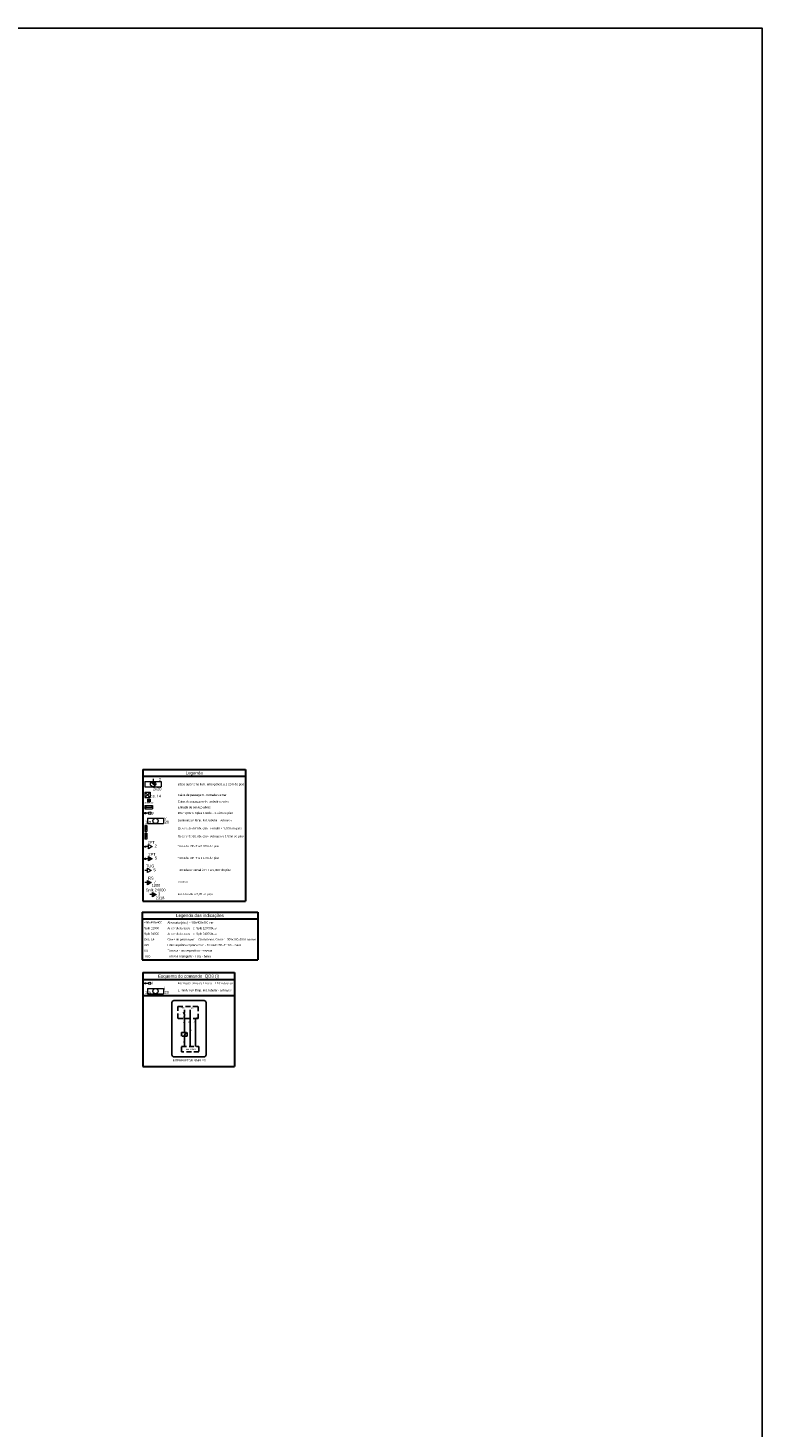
# Model space of a CAD drawing. Header units: metres. Extents: x -81 to 1042, y -541 to 334.
# Tile 130 of 130: x 969 to 1042, y 194 to 334. Entities that reach past the tile are written whole.
import ezdxf

# ---------------------------------------------------------------- set-up
doc = ezdxf.new("R2010")
doc.units = ezdxf.units.M
doc.linetypes.add('Dashed', pattern=[0.75, 0.5, -0.25])
for name, color, linetype, lineweight in [('DI-Linhas do quadro', 1, 'Continuous', 30), ('DI-Textos do quadro', 7, 'Continuous', 20), ('DI-Título do quadro', 1, 'Continuous', 30), ('EL-Pontos', 9, 'Continuous', 20), ('P-SIMBOL', 5, 'Continuous', 20)]:
    doc.layers.add(name, color=color, linetype=linetype, lineweight=lineweight)
doc.styles.add('Arial', font='arial.ttf', dxfattribs={"height": 0.025})

msp = doc.modelspace()

# ---------------------------------------------------------------- hatches: boundary and pattern name
at = {"linetype": 'Continuous'}
msp.add_hatch(color=256, dxfattribs=at).paths.add_polyline_path([(984.128, 235.498), (984.103, 235.555), (984.146, 235.574), (984.171, 235.517)])
at = {"layer": 'P-SIMBOL', "linetype": 'Continuous'}
for points in [[(980.893, 258.638), (981.268, 258.263), (981.081, 258.716)], [(980.893, 258.638), (980.903, 258.647), (980.911, 258.654), (980.923, 258.662), (980.936, 258.671), (980.941, 258.676), (980.946, 258.679), (980.95, 258.681), (980.956, 258.684), (980.973, 258.691), (980.98, 258.694), (980.994, 258.701), (981.005, 258.704), (981.014, 258.705), (981.032, 258.71), (981.04, 258.712), (981.048, 258.713), (981.081, 258.716)], [(981.268, 258.263), (981.287, 258.287), (981.296, 258.295), (981.302, 258.307), (981.315, 258.33), (981.32, 258.339), (981.324, 258.346), (981.326, 258.353), (981.329, 258.361), (981.333, 258.376), (981.335, 258.383), (981.339, 258.395), (981.341, 258.408), (981.342, 258.423), (981.344, 258.433), (981.345, 258.443), (981.345, 258.454), (981.344, 258.47), (981.343, 258.477), (981.342, 258.489), (981.341, 258.496), (981.339, 258.501), (981.338, 258.509), (981.336, 258.514), (981.334, 258.521), (981.332, 258.527), (981.33, 258.533), (981.328, 258.538), (981.329, 258.541), (981.326, 258.548), (981.324, 258.555), (981.322, 258.558), (981.321, 258.563), (981.318, 258.568), (981.316, 258.571), (981.314, 258.576), (981.309, 258.581), (981.305, 258.59), (981.302, 258.595), (981.299, 258.599), (981.296, 258.604), (981.294, 258.609), (981.289, 258.612), (981.286, 258.617), (981.281, 258.622), (981.274, 258.629), (981.269, 258.635), (981.265, 258.639), (981.261, 258.644), (981.253, 258.651), (981.247, 258.654), (981.242, 258.659), (981.236, 258.662), (981.233, 258.664), (981.226, 258.669), (981.222, 258.674), (981.212, 258.679), (981.207, 258.682), (981.202, 258.685), (981.197, 258.687), (981.194, 258.689), (981.19, 258.69), (981.187, 258.692), (981.175, 258.696), (981.168, 258.699), (981.164, 258.701), (981.161, 258.702), (981.159, 258.704), (981.154, 258.704), (981.151, 258.705), (981.148, 258.705), (981.143, 258.706), (981.136, 258.708), (981.129, 258.709), (981.124, 258.71), (981.118, 258.712), (981.081, 258.716)], [(981.023, 256.134), (980.936, 256.174), (980.936, 256.094)], [(980.465, 254.317), (980.265, 254.317), (980.265, 253.715)], [(980.465, 253.538), (980.265, 253.538), (980.265, 252.937)], [(980.627, 250.961), (981.002, 250.961), (980.627, 250.745)], [(980.521, 248.572), (980.896, 248.572), (980.521, 248.356)], [(981.022, 247.165), (981.397, 247.382), (981.022, 247.598)]]:
    msp.add_hatch(color=256, dxfattribs=at).paths.add_polyline_path(points)

# ---------------------------------------------------------------- linework, layer by layer
for p, q in [((982.976, 231.312), (982.976, 236.557)), ((983.176, 236.757), (986.2, 236.757)), ((984.247, 235.561), (984.247, 235.827)), ((984.792, 232.137), (984.792, 235.827)), ((986.4, 236.557), (986.4, 231.312)), ((984.247, 235.342), (984.138, 235.592)), ((984.279, 235.53), (984.216, 235.592)), ((984.216, 235.53), (984.279, 235.592)), ((984.227, 235.06), (984.247, 235.06)), ((984.232, 235.154), (984.247, 235.154)), ((984.247, 235.279), (984.247, 235.342)), ((984.247, 235.279), (984.247, 235.154)), ((984.247, 233.543), (984.247, 235.06)), ((985.337, 232.137), (985.337, 234.962)), ((984.247, 233.481), (984.247, 233.543)), ((984.247, 233.19), (984.247, 233.253)), ((984.247, 232.137), (984.247, 233.19)), ((986.2, 231.112), (983.176, 231.112))]:
    msp.add_line(p, q)
at = {"linetype": 'Continuous'}
msp.add_line((984.247, 233.253), (984.353, 233.481), dxfattribs=at)
msp.add_lwpolyline([(713.673, 334.234), (1042.173, 334.234), (1042.173, 53.591), (713.673, 53.591)], close=True)
at = {"linetype": 'Dashed'}
for points in [[(983.577, 236.175), (985.596, 236.175), (985.596, 234.962), (983.577, 234.962), (983.577, 236.175)], [(983.949, 233.542), (984.517, 233.542), (984.517, 233.19), (983.949, 233.19), (983.949, 233.542)], [(983.94, 232.137), (985.677, 232.137), (985.677, 231.624), (983.94, 231.624), (983.94, 232.137)]]:
    msp.add_lwpolyline(points, close=True, dxfattribs=at)
msp.add_circle((984.905, 233.782), 0.0004)
for centre, radius, start, end in [((983.176, 236.557), 0.2, 90, 180), ((986.2, 236.557), 0.2, 0, 90), ((984.232, 235.107), 0.047, 90, 270), ((983.176, 231.312), 0.2, 180, 270), ((986.2, 231.312), 0.2, 270, 0)]:
    msp.add_arc(centre, radius, start, end)
at = {"layer": 'DI-Linhas do quadro', "linetype": 'Continuous'}
for p, q in [((980.053, 259.921), (990.37, 259.921)), ((980.053, 259.921), (980.053, 246.707)), ((990.37, 259.921), (990.37, 246.707)), ((980.053, 259.25), (990.37, 259.25)), ((979.983, 245.626), (991.591, 245.626)), ((979.983, 245.626), (979.983, 240.825)), ((980.053, 246.707), (990.37, 246.707)), ((991.591, 245.626), (991.591, 240.825)), ((979.983, 244.955), (991.591, 244.955)), ((979.983, 240.825), (991.591, 240.825)), ((980.048, 239.551), (989.24, 239.551)), ((980.048, 239.551), (980.048, 237.257)), ((980.048, 238.88), (989.24, 238.88)), ((989.24, 239.551), (989.24, 237.257)), ((980.048, 237.257), (989.24, 237.257)), ((980.048, 237.257), (980.048, 230.147)), ((989.24, 237.257), (989.24, 230.147)), ((980.048, 230.147), (989.24, 230.147))]:
    msp.add_line(p, q, dxfattribs=at)
at = {"layer": 'P-SIMBOL'}
for p, q in [((980.265, 258.716), (981.897, 258.716)), ((980.265, 258.716), (980.265, 258.186)), ((980.893, 258.638), (981.268, 258.263)), ((981.081, 258.973), (981.081, 258.716)), ((981.897, 258.716), (981.897, 258.186)), ((980.265, 258.186), (981.897, 258.186)), ((980.265, 257.634), (980.795, 257.634)), ((980.265, 257.634), (980.265, 257.104)), ((980.265, 257.634), (980.795, 257.104)), ((980.795, 257.634), (980.265, 257.104)), ((980.265, 257.104), (980.795, 257.104)), ((980.529, 256.928), (980.795, 256.928)), ((980.529, 256.928), (980.529, 256.662)), ((980.529, 256.928), (980.795, 256.662)), ((980.795, 256.928), (980.529, 256.662)), ((980.795, 257.634), (980.795, 257.104)), ((980.795, 256.928), (980.795, 256.662)), ((980.265, 256.29), (980.265, 255.978)), ((980.265, 256.29), (981.023, 256.29)), ((980.265, 255.978), (981.023, 255.978)), ((980.265, 255.482), (980.265, 255.588)), ((980.265, 255.588), (980.371, 255.588)), ((980.371, 255.482), (980.265, 255.482)), ((980.371, 255.588), (980.371, 255.482)), ((980.628, 255.535), (980.371, 255.535)), ((980.415, 256.134), (980.936, 256.134)), ((980.529, 256.662), (980.795, 256.662)), ((981.023, 256.134), (980.936, 256.174)), ((980.936, 256.174), (980.936, 256.094)), ((981.023, 256.134), (980.936, 256.094)), ((981.023, 256.29), (981.023, 255.978)), ((980.465, 254.317), (980.265, 254.317)), ((980.265, 254.317), (980.265, 253.715)), ((980.465, 254.317), (980.265, 253.715)), ((980.465, 254.317), (980.465, 253.715)), ((980.514, 255.026), (982.146, 255.026)), ((980.514, 255.026), (980.514, 254.496)), ((980.514, 254.496), (982.146, 254.496)), ((982.146, 255.026), (982.146, 254.496)), ((980.465, 253.715), (980.265, 253.715)), ((980.465, 253.538), (980.265, 253.538)), ((980.265, 253.538), (980.265, 252.937)), ((980.465, 253.538), (980.265, 252.937)), ((980.465, 252.937), (980.265, 252.937)), ((980.465, 253.538), (980.465, 252.937)), ((980.265, 252.128), (980.265, 252.234)), ((980.265, 252.234), (980.371, 252.234)), ((980.371, 252.128), (980.265, 252.128)), ((980.371, 252.234), (980.371, 252.128)), ((980.627, 252.181), (980.371, 252.181)), ((980.627, 252.397), (981.002, 252.181)), ((980.627, 251.964), (980.627, 252.397)), ((981.002, 252.181), (980.627, 251.964)), ((980.627, 251.178), (981.002, 250.961)), ((980.627, 250.745), (980.627, 251.178)), ((980.265, 250.908), (980.265, 251.014)), ((980.265, 251.014), (980.371, 251.014)), ((980.371, 250.908), (980.265, 250.908)), ((980.521, 249.792), (980.265, 249.792)), ((980.371, 251.014), (980.371, 250.908)), ((980.627, 250.961), (980.371, 250.961)), ((980.521, 250.008), (980.896, 249.792)), ((980.521, 249.575), (980.521, 250.008)), ((980.896, 249.792), (980.521, 249.575)), ((981.002, 250.961), (980.627, 250.961)), ((981.002, 250.961), (980.627, 250.745)), ((980.521, 248.572), (980.265, 248.572)), ((980.521, 248.789), (980.896, 248.572)), ((980.521, 248.356), (980.521, 248.789)), ((980.896, 248.572), (980.521, 248.572)), ((980.896, 248.572), (980.521, 248.356)), ((981.022, 247.382), (980.766, 247.382)), ((981.022, 247.165), (981.022, 247.598)), ((981.022, 247.598), (981.397, 247.382)), ((981.397, 247.382), (981.022, 247.165)), ((980.26, 238.422), (980.26, 238.528)), ((980.26, 238.528), (980.366, 238.528)), ((980.366, 238.422), (980.26, 238.422)), ((980.366, 238.528), (980.366, 238.422)), ((980.623, 238.475), (980.366, 238.475)), ((980.509, 237.965), (982.141, 237.965)), ((980.509, 237.965), (980.509, 237.435)), ((980.509, 237.435), (982.141, 237.435)), ((982.141, 237.965), (982.141, 237.435))]:
    msp.add_line(p, q, dxfattribs=at)
for centre, radius in [((981.081, 258.451), 0.265), ((980.34, 256.134), 0.075), ((980.753, 255.535), 0.125), ((981.33, 254.761), 0.265), ((980.748, 238.475), 0.125), ((981.325, 237.7), 0.265)]:
    msp.add_circle(centre, radius, dxfattribs=at)

# ---------------------------------------------------------------- texts
at = {"line_spacing_factor": 0.798, "style": 'Arial'}
for s, insert, char_height, width, attachment_point in [('CIRC.: ', (984.161, 235.979), 0.1, 0.84, 8), ('QD', (984.865, 235.907), 0.15, 0.36, 7), ('DJ', (983.667, 235.387), 0.1, 0.24, 7), ('PE', (985.44, 235.007), 0.1, 0.24, 8), ('S', (984.025, 233.309), 0.09, 0.108, 7), ('LÂMPADAS', (984.26, 231.79), 0.15, 1.44, 7), ('- INTERRUPTOR SIMPLES', (982.888, 230.647), 0.2, 5.04, 7)]:
    msp.add_mtext(s, dxfattribs=dict(at, insert=insert, char_height=char_height, width=width, attachment_point=attachment_point))
at = {"char_height": 0.1, "attachment_point": 8, "rotation": 90.00021, "line_spacing_factor": 0.798, "style": 'Arial'}
for s, insert, width in [('F', (984.181, 234.586), 0.12), ('N', (984.714, 234.586), 0.12), ('PE', (985.259, 234.586), 0.24), ('R', (984.181, 232.619), 0.12)]:
    msp.add_mtext(s, dxfattribs=dict(at, insert=insert, width=width))
at = {"layer": 'DI-Textos do quadro', "char_height": 0.2118, "attachment_point": 7, "line_spacing_factor": 0.798, "style": 'Arial'}
for s, insert, width in [('Bloco autônomo ilum. emergência a 2,20m do piso', (983.561, 258.267), 11.94552), ('Caixa de passagem - Entrada Cemar', (983.561, 257.194), 8.38728), ('Caixa de passagem de embutir no piso', (983.561, 256.541), 9.14976), ('Entrada de serviço aérea', (983.561, 255.959), 6.09984), ('Interruptor simples 1 tecla - 1,10m do piso', (983.561, 255.394), 10.92888), ('Quadro de distribuição - embutir a 1,50m do piso', (983.561, 253.841), 12.19968), ('Luminária p/ lâmp. led. tubular - sobrepor', (983.561, 254.671), 10.67472), ('Quadro de distribuição - sobrepor a 1,50m do piso', (983.561, 253.062), 12.45384), ('Tomada  2P+T a 0,30m do piso', (983.561, 252.069), 7.11648), ('Tomada  2P+T a 1,10m do piso', (983.561, 250.874), 7.11648), ('Tomada universal 2P+T a 0,30m do piso', (983.561, 249.68), 9.40392), ('reserva', (983.561, 248.554), 1.77912), ('tomada alta a 2,20 do piso', (983.561, 247.257), 6.60816), ('Alvenaria (piso) - 400x400x400 mm', (982.527, 244.409), 8.38728), ('Ar condicionados - ar Split 12000btus', (982.527, 243.844), 9.40392), ('Ar condicionados - ar Split 24000btus', (982.527, 243.279), 9.40392), ('Caixa de passsagem -  Concession. Cemar - 300x500x500 Lacrável', (982.527, 242.715), 15.75792), ('Tomada - uso específico - reserva', (982.527, 241.585), 8.38728), ('Linha aquática c/ placa 2x4" - Tomada 2P+T 16A - baixa', (982.527, 242.15), 13.72464), ('Tomada retangular - TUG - baixa', (982.527, 241.02), 7.87896), ('Interruptor simples 1 tecla - 1,10m do piso', (983.556, 238.334), 10.92888), ('Luminária p/ lâmp. led. tubular - sobrepor', (983.556, 237.611), 10.67472)]:
    msp.add_mtext(s, dxfattribs=dict(at, insert=insert, width=width))
at = {"layer": 'DI-Título do quadro', "char_height": 0.3177, "attachment_point": 8, "line_spacing_factor": 0.798, "style": 'Arial'}
for s, insert, width in [('Legenda', (985.211, 259.322), 2.66868), ('Legenda das indicações', (985.787, 245.027), 8.38728), ('Esquema do comando  QD3 (i)', (984.644, 238.952), 10.29348)]:
    msp.add_mtext(s, dxfattribs=dict(at, insert=insert, width=width))
at = {"layer": 'EL-Pontos', "char_height": 0.2118, "attachment_point": 7, "line_spacing_factor": 0.798, "style": 'Arial'}
for s, insert, width in [('400x400x400', (980.195, 244.478), 2.79576), ('Split 12000', (980.195, 243.844), 2.79576), ('Split 24000', (980.195, 243.279), 2.79576), ('Des. 14', (980.195, 242.784), 1.77912), ('TUG', (980.195, 241.089), 0.76248), ('2PT', (980.195, 242.219), 0.76248), ('RS', (980.195, 241.654), 0.50832)]:
    msp.add_mtext(s, dxfattribs=dict(at, insert=insert, width=width))
at = {"layer": 'P-SIMBOL', "line_spacing_factor": 0.798, "style": 'Arial'}
for s, insert, char_height, width, attachment_point in [('2', (981.67, 258.791), 0.282, 0.33888, 7), ('Des. 14', (981.219, 257.105), 0.2824, 2.37216, 8), ('2x20', (981.063, 257.811), 0.2824, 1.35552, 7), ('400x400x400', (980.673, 256.505), 0.1059, 1.39788, 8), ('y', (980.97, 255.354), 0.282, 0.33888, 7), ('1', (980.265, 254.494), 0.282, 0.33888, 7), ('26', (980.569, 254.541), 0.2118, 0.50832, 7), ('y', (982.224, 254.824), 0.282, 0.33888, 7), ('20', (982.242, 254.494), 0.2824, 0.67776, 7), ('2PT', (980.903, 252.478), 0.2824, 1.01664, 8), ('2PT', (980.97, 251.27), 0.2824, 1.01664, 8), ('2', (981.345, 252.103), 0.282, 0.33888, 8), ('5', (981.371, 250.895), 0.282, 0.33888, 8), ('TUG', (980.797, 250.089), 0.2824, 1.01664, 8), ('5', (981.239, 249.714), 0.282, 0.33888, 8), ('RS', (980.864, 248.881), 0.2824, 0.67776, 8), ('1200', (981.372, 248.158), 0.2824, 1.35552, 8), ('7', (981.265, 248.506), 0.282, 0.33888, 8), ('Split 24000', (981.352, 247.607), 0.2824, 3.72768, 8), ('2318', (981.78, 246.884), 0.2824, 1.35552, 8), ('3', (981.693, 247.292), 0.282, 0.33888, 8), ('i', (980.965, 238.387), 0.282, 0.33888, 7), ('1', (980.26, 237.433), 0.282, 0.33888, 7), ('26', (980.564, 237.481), 0.2118, 0.50832, 7), ('i', (982.219, 237.856), 0.282, 0.33888, 7), ('20', (982.237, 237.433), 0.2824, 0.67776, 7)]:
    msp.add_mtext(s, dxfattribs=dict(at, insert=insert, char_height=char_height, width=width, attachment_point=attachment_point))

doc.saveas('drawing.dxf')
